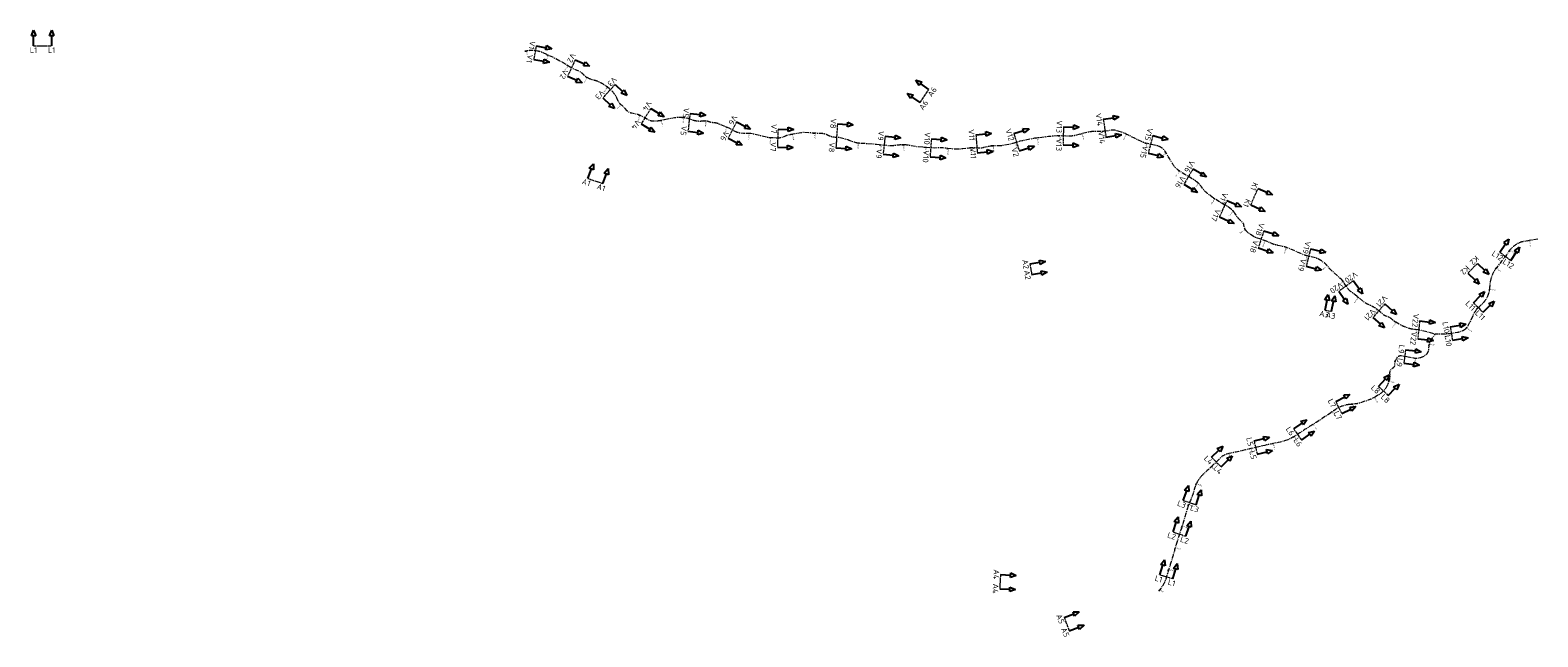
# Model space of a CAD drawing. Header units: metres. Extents: x 199581 to 207779, y 462378 to 466293.
# Tile 1 of 134: x 199581 to 202921, y 462378 to 463722. Entities that reach past the tile are written whole.
import ezdxf
from ezdxf.enums import TextEntityAlignment as Align

# ---------------------------------------------------------------- set-up
doc = ezdxf.new("R2010")
doc.units = ezdxf.units.M
doc.linetypes.add('AM-AS-SO', pattern=[16, 10, -2, 2, -2])
doc.linetypes.add('XX-CENTER', pattern=[8, 5, -1, 1, -1])
doc.layers.get('0').update_dxf_attribs({"lineweight": 25})
for name, color, linetype, lineweight in [('N-WE-AM-AS_WATERGANG-G', 10, 'AM-AS-SO', 18), ('N-WE-AM-KILOMETRERING-T25', 7, 'Continuous', 25), ('X-XX-AL-VERWIJZING-S', 7, 'Continuous', 25), ('X-XX-AL-VERWIJZING_DOORSNEDE-G', 7, 'XX-CENTER', 18)]:
    doc.layers.add(name, color=color, linetype=linetype, lineweight=lineweight)
doc.styles.add('NLCS-ISO', font='NLCS-ISO.ttf')

# ---------------------------------------------------------------- blocks, each defined once
blk = doc.blocks.new('SAL-VERWIJZING_DOORSNEDE_BOVEN-SO')
for p, q in [((-2, 9), (0, 14)), ((0, 14), (2, 9)), ((2, 9), (-2, 9)), ((0, 0), (0, 9))]:
    blk.add_line(p, q)
at = {"lineweight": 50, "style": 'NLCS-ISO'}
blk.add_attdef('...', text='', height=5, dxfattribs=at).set_placement((-0.1, -1.2), align=Align.TOP_CENTER)

msp = doc.modelspace()

# ---------------------------------------------------------------- linework, layer by layer
at = {"layer": 'N-WE-AM-AS_WATERGANG-G', "flags": 128}
for points in [[(202690.686, 463049.436), (202675.791, 463053.348), (202665.562, 463056.239, 0.04284687), (202657.162, 463057.853), (202646.993, 463058.917, -0.05665059), (202635.965, 463061.353), (202625.917, 463064.8, -0.04985042), (202616.878, 463068.948), (202606.568, 463074.986, -0.04568262), (202599.153, 463080.292), (202596.146, 463082.889, 0.09705985), (202589.466, 463086.704), (202585.159, 463088.157, -0.10065349), (202578.266, 463092.159), (202568.853, 463100.526, 0.07514386), (202553.82, 463110.303), (202550.111, 463111.989), (202545.974, 463113.869, -0.06744836), (202532.332, 463122.447), (202516.511, 463135.665, 0.03109659), (202510.504, 463140.081), (202508.834, 463141.155, -0.09550823), (202500.618, 463148.997), (202496.307, 463155.058), (202491.446, 463163.057, 0.06448298), (202486.631, 463169.074), (202477.917, 463177.477), (202460.87, 463192.603, -0.04789857), (202456.964, 463196.801), (202454.325, 463200.246, 0.07676916), (202447.712, 463206.582), (202439.394, 463212.405, 0.08983461), (202429.681, 463216.878), (202405.269, 463223.173, -0.0450854), (202400.183, 463224.986), (202383.662, 463232.615), (202365.72, 463239.955, 0.04994496), (202354.257, 463243.357), (202344.98, 463245.129, -0.05829615), (202331.681, 463249.318), (202319.838, 463254.63), (202295.975, 463262.584), (202284.612, 463269.107, -0.08670412), (202276.675, 463275.714), (202275.012, 463277.673, -0.12958863), (202270.614, 463286.871), (202269.926, 463290.487, 0.15041224), (202267.173, 463295.687), (202257.952, 463304.908, -0.058502), (202253.615, 463310.398), (202249.803, 463316.593, 0.09111172), (202242.545, 463324.648), (202234.733, 463330.658, 0.03584198), (202231.149, 463333.026), (202215.932, 463341.586), (202199.742, 463352.2), (202191.212, 463358.401, -0.07694835), (202180.359, 463369.184), (202175.394, 463375.922, 0.09029262), (202162.357, 463388.206), (202155.178, 463392.864), (202139.012, 463402.481), (202127.328, 463410.076, -0.11399001), (202111.703, 463426.273), (202104.825, 463437.736), (202095.936, 463452.722, 0.10525696), (202090.289, 463458.843), (202084.995, 463462.59, 0.10689124), (202077.217, 463465.905), (202068.21, 463467.638), (202049.217, 463472.624, -0.04540508), (202045.808, 463473.858), (202027.464, 463482.454), (202007.961, 463492.54, 0.04422867), (202004.693, 463493.879), (201986.181, 463499.616, 0.11083414), (201977.45, 463500.313), (201957.394, 463497.465, -0.03448684), (201954.645, 463497.267), (201936.458, 463497.209, 0.0612392), (201924.352, 463495.682), (201896.897, 463488.735, -0.06774775), (201883.494, 463487.221), (201856.094, 463487.845), (201837.338, 463486.133), (201806.173, 463482.371), (201778.488, 463476.365), (201773.278, 463475.634), (201755.348, 463470.08, -0.03042928), (201749.441, 463468.637), (201736.94, 463466.379, -0.0481681), (201727.361, 463465.588), (201717.023, 463465.731, 0.06242465), (201704.662, 463464.355), (201693.347, 463461.639, -0.09286476), (201674.956, 463460.712, 0.06805137), (201661.409, 463460.698), (201647.108, 463458.727), (201629.378, 463458.339), (201614.293, 463459.709), (201603.008, 463461.137, 0.06170249), (201590.714, 463461.169), (201585.573, 463460.546), (201566.755, 463461.914), (201545.392, 463463.404), (201531.097, 463466.288, 0.07758076), (201506.443, 463467.378), (201496.565, 463466.281, -0.05331918), (201479.552, 463466.211), (201456.093, 463468.622), (201432.293, 463470.468), (201425.853, 463470.676, -0.0956598), (201396.27, 463477.384, 0.03552215), (201392.261, 463478.814), (201375.901, 463483.372, 0.05268106), (201369.684, 463484.416), (201362.282, 463484.87, -0.11493045), (201349.238, 463488.762, 0.11674704), (201335.98, 463492.667), (201327.936, 463493.102), (201308.653, 463494.23), (201295.65, 463494.99, 0.06188639), (201288.268, 463494.508), (201260.844, 463489.267, 0.06156666), (201253.839, 463487.009), (201250.923, 463485.655, -0.11785435), (201237.253, 463482.882), (201220.958, 463483.444, -0.04759773), (201215.307, 463484.18), (201202.213, 463487.173), (201186.098, 463491.223, 0.01760946), (201184.032, 463491.665), (201177.719, 463492.786, 0.05670894), (201170.949, 463493.21), (201166.166, 463492.967, -0.03837188), (201161.57, 463493.086), (201154.9, 463493.772, -0.09410365), (201144.175, 463496.976), (201129.737, 463504.454), (201113.404, 463511.452), (201107.332, 463514.08, 0.07710274), (201098.43, 463516.395), (201093.254, 463516.918, -0.065672), (201085.617, 463518.72), (201085.481, 463518.771, 0.13338928), (201069.829, 463520.305), (201069.515, 463520.252, -0.07091166), (201061.051, 463520.033), (201056.488, 463520.563, -0.06006899), (201049.504, 463522.24), (201042.031, 463525.015, 0.03140869), (201038.426, 463526.102), (201034.243, 463527.082, 0.099548), (201010.598, 463527.829), (201008.503, 463527.477), (200986.37, 463523.489), (200979.263, 463521.837, -0.06260562), (200964.377, 463520.291), (200959.91, 463520.388, -0.13438505), (200949.787, 463523.395), (200939.708, 463529.657), (200930.844, 463533.646, 0.05147237), (200926.945, 463534.938), (200913.981, 463537.799, -0.14302574), (200904.147, 463543.187), (200898.332, 463549.002), (200887.729, 463559.561, -0.10030031), (200883.325, 463566.173), (200881.024, 463571.81), (200880.942, 463571.964, 0.08742039), (200866.031, 463591.141), (200863.637, 463592.932), (200854.188, 463599.991, 0.06166718), (200839.053, 463608.166), (200838.506, 463608.38, 0.03489206), (200829.191, 463611.285), (200829.07, 463611.313, -0.08439316), (200813.64, 463617.854, -0.06409903), (200807.768, 463622.774), (200807.154, 463623.439, 0.09872047), (200797.664, 463630.337), (200780.33, 463638.324, -0.0595395), (200774.263, 463642.05), (200771.232, 463644.449), (200761.739, 463649.804), (200738.82, 463661.901), (200717.362, 463671.746, 0.06421115), (200705.151, 463675.549), (200701.63, 463676.167, 0.08514205), (200684.725, 463676.231), (200679.223, 463675.309)], [(202921.047, 463258.983), (202891.063, 463254.075, 0.1987255), (202858.559, 463233.94, -0.01314098), (202829.929, 463196.289, 0.1627354), (202814.35, 463154.106, -0.15265441), (202803.065, 463121.595, -0.05051323), (202794.929, 463112.649), (202791.908, 463109.935, 0.10289966), (202777.434, 463090.245), (202772.583, 463079.633), (202765.112, 463065.478, -0.14365627), (202757.266, 463057.402), (202756.219, 463056.81, -0.08838347), (202742.981, 463052.155), (202729.391, 463049.936, -0.03608863), (202717.904, 463048.903), (202693.056, 463048.467), (202682.94, 463034.192, 0.12271363), (202680.302, 463027.436), (202678.383, 463012.543, -0.22533416), (202671.425, 463001.72), (202667.574, 462999.326, -0.18889987), (202646.051, 462995.348), (202626.963, 462999.032), (202618.084, 463000.216, 0.3263361), (202607.721, 462994.577), (202604.817, 462988.433, 0.11084818), (202603.858, 462984.16), (202603.858, 462981.147, -0.23406921), (202599.918, 462973.193), (202596.679, 462970.726, 0.24287252), (202592.745, 462962.438), (202592.943, 462956.498, -0.08314448), (202591.633, 462946.676), (202589.659, 462940.259, -0.0479019), (202587.456, 462934.964), (202586.618, 462933.393, -0.13365406), (202568.608, 462914.28), (202561.508, 462909.933, -0.05569347), (202545.419, 462902.396), (202527.749, 462896.406, -0.05858449), (202516.328, 462893.974), (202503.58, 462892.788, 0.04514283), (202494.72, 462891.149), (202488.484, 462889.401, 0.09250138), (202472.029, 462881.296, -0.01590541), (202420.394, 462847.025, 0.0116715), (202387.375, 462825.51, -0.09934805), (202349.89, 462809.537, 0.00794637), (202282.129, 462794.339, -0.00644338), (202234.663, 462783.543, 0.14907416), (202217.279, 462773.894, -0.02027864), (202182.024, 462740.241, 0.15120544), (202159.647, 462703.667, -0.03660242), (202153.405, 462684.963, 0.02854801), (202139.819, 462646.334, -0.0089265), (202127.298, 462605.705, 0.00916345), (202115.87, 462568.566, -0.00537582), (202106.255, 462536.452, 0.00109559), (202096.872, 462506.063, -0.07675599), (202089.586, 462490.999), (202082.469, 462480.678)]]:
    msp.add_lwpolyline(points, format="xyb", dxfattribs=at)
at = {"layer": 'N-WE-AM-KILOMETRERING-T25', "color": 7, "linetype": 'Continuous', "lineweight": 25}
for p, q in [((200679.429, 463674.076), (200679.016, 463676.541)), ((200726.87, 463666.008), (200727.913, 463668.28)), ((200770.936, 463643.09), (200772.487, 463645.05)), ((200813.077, 463616.73), (200814.42, 463618.839)), ((200857.9, 463595.657), (200859.397, 463597.66)), ((200888.34, 463557.188), (200890.104, 463558.96)), ((200930.48, 463532.439), (200931.506, 463534.719)), ((200977.968, 463520.274), (200977.466, 463522.723)), ((201026.911, 463527.068), (201027.181, 463529.554)), ((201075.814, 463519.459), (201075.899, 463521.957)), ((201123.088, 463505.943), (201124.072, 463508.241)), ((201170.699, 463491.946), (201170.572, 463494.442)), ((201268.576, 463489.472), (201268.106, 463491.927)), ((201317.835, 463492.441), (201317.981, 463494.936)), ((201860.517, 463486.494), (201860.574, 463488.993)), ((201910.307, 463490.839), (201909.694, 463493.263)), ((201959.568, 463496.511), (201959.216, 463498.986)), ((202007.375, 463491.436), (202008.523, 463493.657)), ((201219.468, 463482.278), (201219.67, 463484.77)), ((201366.418, 463483.364), (201366.571, 463485.859)), ((201414.433, 463470.599), (201414.864, 463473.062)), ((201464.333, 463466.518), (201464.589, 463469.005)), ((201514.286, 463466.611), (201514.255, 463469.111)), ((201563.746, 463460.871), (201563.92, 463463.365)), ((201613.465, 463458.554), (201613.779, 463461.034)), ((201663.523, 463459.688), (201663.281, 463462.176)), ((201712.906, 463464.365), (201712.73, 463466.859)), ((201762.441, 463470.968), (201761.702, 463473.356)), ((201810.967, 463481.691), (201810.667, 463484.173)), ((202052.931, 463470.356), (202053.566, 463472.774)), ((202095.863, 463450.394), (202098.014, 463451.669)), ((202125.348, 463409.9), (202126.774, 463411.954)), ((202167.249, 463382.946), (202168.895, 463384.827)), ((202203.142, 463348.476), (202204.513, 463350.567)), ((202244.597, 463321.185), (202246.366, 463322.952)), ((202271.508, 463280.619), (202273.714, 463281.795)), ((202314.24, 463255.178), (202315.03, 463257.55)), ((202900.749, 463254.394), (202900.345, 463256.861)), ((202361.704, 463240.116), (202362.5, 463242.486)), ((202408.007, 463221.176), (202408.631, 463223.597)), ((202858.897, 463232.271), (202856.87, 463233.734)), ((202452.017, 463201.083), (202453.887, 463202.742)), ((202828.617, 463192.494), (202826.585, 463193.951)), ((202487.644, 463166.18), (202489.543, 463167.806)), ((202521.437, 463129.921), (202523.04, 463131.839)), ((202814.764, 463145.848), (202812.301, 463146.275)), ((202563.496, 463103.231), (202564.964, 463105.255)), ((202787.94, 463104.158), (202786.065, 463105.812)), ((202604.238, 463074.947), (202605.584, 463077.054)), ((202651.046, 463057.236), (202651.306, 463059.722)), ((202763.399, 463060.8), (202761.52, 463062.448)), ((202681.161, 463024.321), (202678.681, 463024.64)), ((202715.273, 463047.607), (202715.229, 463050.106)), ((202605.983, 462987.975), (202603.723, 462989.044)), ((202648.154, 462993.761), (202648.44, 462996.244)), ((202591.714, 462942.686), (202589.324, 462943.421)), ((202509.983, 462892.128), (202509.751, 462894.618)), ((202558.06, 462906.517), (202556.881, 462908.722)), ((202464.775, 462874.668), (202463.348, 462876.721)), ((202380.933, 462819.991), (202379.69, 462822.16)), ((202422.961, 462847.146), (202421.641, 462849.269)), ((202284.481, 462793.619), (202283.897, 462796.05)), ((202333.201, 462804.725), (202332.674, 462807.169)), ((202197.473, 462752.601), (202195.761, 462754.423)), ((202235.706, 462782.488), (202235.182, 462784.932)), ((202165.2, 462715.619), (202162.929, 462716.665)), ((202148.405, 462668.688), (202146.054, 462669.54)), ((202133.515, 462621.023), (202131.129, 462621.769)), ((202118.558, 462573.338), (202116.159, 462574.042)), ((202104.147, 462525.442), (202101.759, 462526.181)), ((202083.498, 462479.969), (202081.439, 462481.387))]:
    msp.add_line(p, q, dxfattribs=at)
at = {"layer": 'X-XX-AL-VERWIJZING_DOORSNEDE-G', "flags": 128}
for points in [[(199589.093, 463686.858), (199629.093, 463686.858)], [(200702.249, 463686.858), (200696.982, 463656.837)], [(200788.699, 463656.489), (200771.96, 463620.16)], [(200877.138, 463601.303), (200849.809, 463572.095)], [(201552.846, 463561.545), (201571.869, 463590.688)], [(200956.088, 463548.552), (200934.978, 463514.576)], [(201043.152, 463537.605), (201038.333, 463497.897)], [(201958.542, 463524.812), (201964.166, 463485.209)], [(201146.154, 463518.474), (201127.758, 463482.955)], [(201237.942, 463502.87), (201236.564, 463462.894)], [(201369.556, 463514.377), (201366.233, 463461.481)], [(201676.11, 463490.342), (201679.372, 463450.475)], [(201760.497, 463492.612), (201772.332, 463454.403)], [(201870.249, 463507.528), (201869.339, 463467.538)], [(202068.183, 463488.322), (202058.026, 463449.633)], [(201474.976, 463486.786), (201470.887, 463446.996)], [(201577.615, 463481.177), (201574.713, 463441.283)], [(200816.775, 463393.286), (200849.799, 463382.304)], [(202157.32, 463414.861), (202136.87, 463380.484)], [(202285.203, 463334.816), (202301.327, 463371.422)], [(202216.234, 463308.116), (202232.358, 463344.722)], [(202314.231, 463277.581), (202301.582, 463239.634)], [(202417.74, 463237.811), (202407.752, 463199.078)], [(202836.997, 463229.903), (202861.028, 463211.944)], [(201795.864, 463204.483), (201799.664, 463180.768)], [(202787.143, 463205.263), (202766.271, 463183.714)], [(202512.605, 463166.65), (202480.009, 463143.466)], [(202449.745, 463102.001), (202464.113, 463099.239)], [(202582.14, 463115.474), (202555.566, 463085.577)], [(202778.591, 463117.95), (202799.956, 463096.89)], [(202659.242, 463077.745), (202655.082, 463037.962)], [(202726.974, 463064.74), (202731.808, 463035.132)], [(202628.124, 463014.01), (202626.115, 462999.145), (202624.105, 462984.28)], [(202567.974, 462932.92), (202589.808, 462912.346)], [(202473.253, 462899.566), (202486.509, 462872.653)], [(202380.288, 462838.835), (202397.199, 462814.056)], [(202292.38, 462812.193), (202299.222, 462782.984)], [(202198.26, 462775.963), (202219.415, 462754.693)], [(202135.454, 462680.468), (202163.822, 462670.655)], [(202113.044, 462610.378), (202141.551, 462601.032)], [(201730.668, 462515.872), (201729.001, 462484.448)], [(202084.042, 462515.385), (202112.794, 462506.819)], [(201872.074, 462420.971), (201882.99, 462391.457)]]:
    msp.add_lwpolyline(points, dxfattribs=at)

# ---------------------------------------------------------------- block references
at = {"layer": 'X-XX-AL-VERWIJZING-S', "xscale": 2.5, "yscale": 2.5, "zscale": 2.5}
for p in [(199589.093, 463686.858), (199629.093, 463686.858)]:
    msp.add_blockref('SAL-VERWIJZING_DOORSNEDE_BOVEN-SO', p, dxfattribs=at).add_auto_attribs({'...': 'L1'})
for p, rotation, values in [((200702.249, 463686.858), 260.0492504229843, {'...': 'V1'}), ((200696.982, 463656.837), 260.0492504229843, {'...': 'V1'}), ((200788.699, 463656.489), 245.2612687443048, {'...': 'V2'}), ((200771.96, 463620.16), 245.2612687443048, {'...': 'V2'}), ((200877.138, 463601.303), 226.9043034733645, {'...': 'V3'}), ((201571.869, 463590.688), 54.80512570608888, {'...': 'A6'}), ((200849.809, 463572.095), 226.9043034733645, {'...': 'V3'}), ((200956.088, 463548.552), 238.1466872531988, {'...': 'V4'}), ((201552.85, 463561.543), 54.80512570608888, {'...': 'A6'}), ((201043.152, 463537.605), 263.0813243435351, {'...': 'V5'}), ((201146.154, 463518.474), 242.6182249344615, {'...': 'V6'}), ((201369.556, 463514.377), 266.2023726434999, {'...': 'V8'}), ((201870.249, 463507.528), 268.6956763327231, {'...': 'V13'}), ((201958.542, 463524.812), 278.0818139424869, {'...': 'V14'}), ((201038.333, 463497.897), 263.0813243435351, {'...': 'V5'}), ((201127.758, 463482.955), 242.6182249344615, {'...': 'V6'}), ((201237.942, 463502.87), 268.0252004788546, {'...': 'V7'}), ((201474.976, 463486.786), 264.1318758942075, {'...': 'V9'}), ((201577.615, 463481.177), 265.8402581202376, {'...': 'V10'}), ((201676.11, 463490.342), 274.6780075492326, {'...': 'V11'}), ((201760.497, 463492.612), 287.210451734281, {'...': 'V12'}), ((201964.166, 463485.209), 278.0818139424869, {'...': 'V14'}), ((202068.183, 463488.322), 255.2907819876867, {'...': 'V15'}), ((201236.564, 463462.894), 268.0252004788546, {'...': 'V7'}), ((201366.233, 463461.481), 266.2023726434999, {'...': 'V8'}), ((201470.887, 463446.996), 264.1318758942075, {'...': 'V9'}), ((201574.713, 463441.283), 265.8402581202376, {'...': 'V10'}), ((201679.372, 463450.475), 274.6780075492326, {'...': 'V11'}), ((201772.332, 463454.403), 287.210451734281, {'...': 'V2'}), ((201869.339, 463467.538), 268.6956763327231, {'...': 'V13'}), ((202058.026, 463449.633), 255.2907819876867, {'...': 'V15'}), ((200816.773, 463393.282), 339.5447154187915, {'...': 'A1'}), ((202157.32, 463414.861), 239.2529215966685, {'...': 'V16'}), ((200849.799, 463382.304), 339.5447154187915, {'...': 'A1'}), ((202136.87, 463380.484), 239.2529215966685, {'...': 'V16'}), ((202232.358, 463344.722), 246.0015900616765, {'...': 'V17'}), ((202301.327, 463371.422), 246.0015900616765, {'...': 'K1'}), ((202216.234, 463308.116), 246.0015900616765, {'...': 'V17'}), ((202285.203, 463334.816), 246.0015900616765, {'...': 'K1'}), ((202314.231, 463277.581), 251.5650507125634, {'...': 'V18'}), ((202301.582, 463239.634), 251.5650507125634, {'...': 'V18'}), ((202836.997, 463229.903), 326.1653608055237, {'...': 'L12'}), ((202417.74, 463237.811), 255.540554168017, {'...': 'V19'}), ((202787.143, 463205.263), 225.9154106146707, {'...': 'K2'}), ((202861.028, 463211.944), 326.1653608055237, {'...': 'L12'}), ((201795.864, 463204.483), 278.4589414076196, {'...': 'A2'}), ((201799.664, 463180.768), 278.4589414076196, {'...': 'A2'}), ((202407.752, 463199.078), 255.540554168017, {'...': 'V19'}), ((202766.271, 463183.714), 225.9154106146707, {'...': 'K2'}), ((202480.009, 463143.466), 215.423270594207, {'...': 'V20'}), ((202512.605, 463166.65), 215.423270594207, {'...': 'V20'}), ((202449.758, 463101.889), 348.330219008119, {'...': 'A3'}), ((202464.125, 463099.126), 348.330219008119, {'...': 'A3'}), ((202582.14, 463115.474), 228.36664512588, {'...': 'V21'}), ((202778.591, 463117.95), 315.4100145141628, {'...': 'L11'}), ((202799.956, 463096.89), 315.4100145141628, {'...': 'L11'}), ((202555.566, 463085.577), 228.36664512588, {'...': 'V21'}), ((202659.242, 463077.745), 264.0296092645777, {'...': 'V22'}), ((202726.974, 463064.74), 279.2725104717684, {'...': 'L10'}), ((202628.124, 463014.01), 263.0176509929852, {'...': 'L9'}), ((202655.082, 463037.962), 264.0296092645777, {'...': 'V22'}), ((202731.808, 463035.132), 279.2725104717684, {'...': 'L10'}), ((202624.105, 462984.28), 262.3018957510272, {'...': 'L9'}), ((202567.974, 462932.92), 316.7020986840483, {'...': 'L8'}), ((202473.253, 462899.566), 296.2233781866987, {'...': 'L7'}), ((202589.808, 462912.346), 316.7020986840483, {'...': 'L8'}), ((202486.509, 462872.653), 296.2233781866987, {'...': 'L7'}), ((202380.288, 462838.835), 304.3131185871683, {'...': 'L6'}), ((202292.38, 462812.193), 283.1838102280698, {'...': 'L5'}), ((202397.199, 462814.056), 304.3131185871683, {'...': 'L6'}), ((202198.26, 462775.963), 314.844756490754, {'...': 'L4'}), ((202299.222, 462782.984), 283.1838102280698, {'...': 'L5'}), ((202219.415, 462754.693), 314.844756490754, {'...': 'L4'}), ((202135.454, 462680.468), 339.8177183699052, {'...': 'L3'}), ((202163.822, 462670.655), 341.4767649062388, {'...': 'L3'}), ((202113.044, 462610.378), 341.847751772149, {'...': 'L2'}), ((202141.551, 462601.032), 341.847751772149, {'...': 'L2'}), ((201730.668, 462515.872), 267.3413552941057, {'...': 'A4'}), ((202084.042, 462515.385), 343.1524231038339, {'...': 'L1'}), ((202112.794, 462506.819), 344.1167471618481, {'...': 'L1'}), ((201729.001, 462484.451), 267.3413552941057, {'...': 'A4'}), ((201872.074, 462420.971), 290.6749992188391, {'...': 'A5'}), ((201882.99, 462391.457), 290.6749992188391, {'...': 'A5'})]:
    msp.add_blockref('SAL-VERWIJZING_DOORSNEDE_BOVEN-SO', p, dxfattribs=dict(at, rotation=rotation)).add_auto_attribs(values)
at = {"layer": 'X-XX-AL-VERWIJZING-S'}
ref = msp.add_blockref('SAL-VERWIJZING_DOORSNEDE_BOVEN-SO', (200934.978, 463514.576), dxfattribs=dict(at, xscale=2.5, yscale=2.5, zscale=2.5, rotation=238.1466872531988))
ref.add_attrib('...', 'V4', dxfattribs={"layer": '0', "lineweight": 50, "height": 12.5, "rotation": 238.146687, "style": 'NLCS-ISO'}).set_placement((200928.692, 463509.275), align=Align.TOP_CENTER)

# ---------------------------------------------------------------- texts
at = {"layer": 'N-WE-AM-KILOMETRERING-T25', "color": 7, "linetype": 'Continuous', "lineweight": 25, "char_height": 2.5, "attachment_point": 7, "style": 'NLCS-ISO'}
for s, insert, rotation in [('0.000', (200680.086, 463674.693), 279.515424), ('50.000', (200727.761, 463666.15), 245.353314), ('100.000', (200771.834, 463643.016), 231.631911), ('150.000', (200813.979, 463616.749), 237.527712), ('200.000', (200858.8, 463595.609), 233.235823), ('250.000', (200889.225, 463557.013), 225.11994), ('300.000', (200931.37, 463532.587), 245.772077), ('350.000', (200978.602, 463520.914), 281.580138), ('400.000', (201027.711, 463527.485), 263.796148), ('450.000', (201076.581, 463519.933), 268.041026), ('500.000', (201123.974, 463506.107), 246.806617), ('550.000', (201171.423, 463492.483), 272.911742), ('650.000', (201269.218, 463490.104), 280.819153), ('700.000', (201318.613, 463492.896), 266.653692), ('1300.000', (201910.911, 463491.508), 284.198628), ('1350.000', (201960.24, 463497.112), 278.081814), ('1400.000', (202008.27, 463491.536), 242.653888), ('600.000', (201220.256, 463482.716), 265.367029), ('750.000', (201367.197, 463483.817), 266.495356), ('800.000', (201415.258, 463470.962), 260.078704), ('850.000', (201465.13, 463466.939), 264.131876), ('900.000', (201515.03, 463467.121), 270.721574), ('950.000', (201564.529, 463461.318), 266.010725), ('1000.000', (201614.272, 463458.956), 262.788174), ('1050.000', (201664.221, 463460.258), 275.54669), ('1100.000', (201713.619, 463464.916), 274.029751), ('1150.000', (201763.01, 463471.668), 287.210452), ('1200.000', (201811.652, 463482.277), 276.88172), ('1250.000', (201861.278, 463486.977), 268.695676), ('1450.000', (202053.784, 463470.649), 255.290782), ('1500.000', (202096.676, 463450.004), 210.675188), ('1550.000', (202126.249, 463409.883), 235.226252), ('1600.000', (202168.142, 463382.828), 228.805864), ('1650.000', (202204.043, 463348.483), 236.751617), ('1700.000', (202245.48, 463321.008), 224.961675), ('1750.000', (202272.302, 463280.192), 208.057035), ('1800.000', (202315.109, 463255.416), 251.565051), ('1250.000', (202901.408, 463255.008), 279.296998), ('1850.000', (202362.574, 463240.351), 251.437382), ('1900.000', (202408.858, 463221.473), 255.540554), ('1200.000', (202858.93, 463233.172), 324.182226), ('1950.000', (202452.888, 463200.854), 221.572222), ('1150.000', (202828.648, 463193.395), 324.355735), ('2000.000', (202488.512, 463165.935), 220.578547), ('2050.000', (202522.333, 463129.824), 230.121434), ('1100.000', (202814.399, 463146.672), 350.176685), ('2100.000', (202564.396, 463103.196), 234.034065), ('1050.000', (202788.061, 463105.051), 318.589735), ('2150.000', (202605.139, 463074.964), 237.418011), ('2200.000', (202651.844, 463057.655), 264.029609), ('1000.000', (202763.518, 463061.693), 318.742342), ('900.000', (202680.761, 463025.128), 352.660202), ('950.000', (202716.014, 463048.12), 271.005194), ('800.000', (202605.851, 462988.867), 334.698759), ('850.000', (202648.956, 462994.171), 263.417427), ('750.000', (202591.456, 462943.549), 342.897415), ('650.000', (202510.683, 462892.696), 275.314625), ('700.000', (202558.486, 462907.312), 298.143605), ('600.000', (202465.105, 462875.507), 304.823065), ('500.000', (202381.335, 462820.798), 299.809697), ('550.000', (202423.334, 462847.967), 301.882803), ('400.000', (202285.094, 462794.28), 283.49675), ('450.000', (202333.829, 462805.372), 282.185588), ('300.000', (202197.677, 462753.479), 313.224458), ('350.000', (202236.334, 462783.134), 282.099871), ('250.000', (202165.06, 462716.51), 335.265713), ('200.000', (202148.19, 462669.563), 340.06841), ('150.000', (202133.262, 462621.888), 342.640509), ('100.000', (202118.289, 462574.199), 343.659453), ('50.000', (202103.891, 462526.306), 342.803725), ('0.000', (202083.512, 462480.87), 325.452758)]:
    msp.add_mtext(s, dxfattribs=dict(at, insert=insert, rotation=rotation))

doc.saveas('drawing.dxf')
